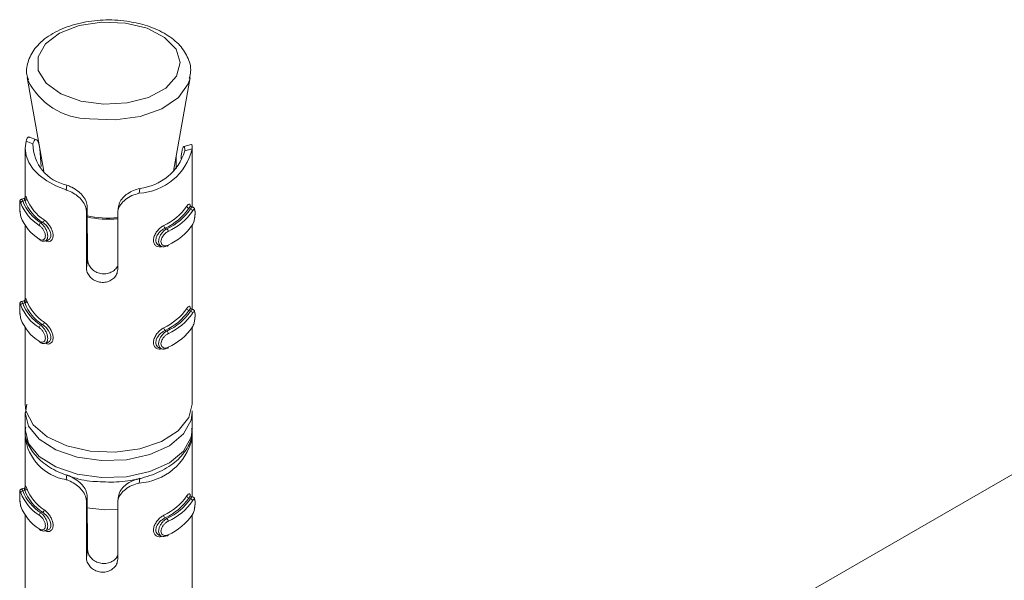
# Model space of a CAD drawing. Header units: millimetres. Extents: x -480 to 1549, y -2911 to -293.
# Tile 31 of 106: x -440 to -393, y -1751 to -1724. Entities that reach past the tile are written whole.
import ezdxf

# ---------------------------------------------------------------- set-up
doc = ezdxf.new("R2010")
doc.units = ezdxf.units.MM

msp = doc.modelspace()

# ---------------------------------------------------------------- linework, layer by layer
at = {"color": 7, "linetype": 'Continuous', "lineweight": 15}
for p, q in [((-439.679, -1726.969), (-438.891, -1731.453)), ((-439.658, -1727.068), (-439.679, -1726.969)), ((-432.671, -1731.453), (-431.882, -1726.969)), ((-363.716, -1729.349), (-431.969, -1768.75)), ((-439.735, -1730.009), (-439.404, -1730.141)), ((-439.244, -1729.945), (-439.566, -1729.816)), ((-439.781, -1730.358), (-439.781, -1732.721)), ((-439.02, -1731.23), (-439.08, -1730.385)), ((-431.832, -1730.174), (-432.182, -1730.27)), ((-431.781, -1730.381), (-432.144, -1730.48)), ((-431.781, -1733.162), (-431.781, -1730.362)), ((-432.552, -1730.777), (-432.552, -1731.331)), ((-432.304, -1730.702), (-432.317, -1730.857)), ((-437.815, -1732.346), (-437.783, -1732.114)), ((-434.327, -1732.509), (-434.294, -1732.277)), ((-439.833, -1732.759), (-439.952, -1732.792)), ((-439.802, -1732.861), (-439.886, -1732.884)), ((-436.845, -1733.4), (-436.81, -1733.148)), ((-436.845, -1736.09), (-436.845, -1733.4)), ((-436.81, -1733.148), (-436.791, -1735.699)), ((-435.309, -1733.128), (-435.344, -1733.376)), ((-431.941, -1733.228), (-431.864, -1733.259)), ((-431.743, -1733.177), (-431.853, -1733.133)), ((-435.35, -1733.47), (-435.35, -1736.16)), ((-439.781, -1734.044), (-439.781, -1737.621)), ((-438.945, -1733.904), (-439.029, -1733.927)), ((-433.077, -1734.178), (-433, -1734.209)), ((-431.781, -1738.061), (-431.781, -1734.031)), ((-438.831, -1734.799), (-438.712, -1734.767)), ((-433.36, -1735.012), (-433.25, -1735.056)), ((-436.845, -1736.09), (-436.791, -1735.699)), ((-439.833, -1737.658), (-439.952, -1737.691)), ((-439.802, -1737.76), (-439.886, -1737.783)), ((-431.941, -1738.128), (-431.864, -1738.158)), ((-431.743, -1738.076), (-431.853, -1738.032)), ((-439.781, -1738.943), (-439.781, -1742.606)), ((-438.945, -1738.803), (-439.029, -1738.826)), ((-433.077, -1739.078), (-433, -1739.108)), ((-431.781, -1742.606), (-431.781, -1738.93)), ((-438.831, -1739.699), (-438.712, -1739.666)), ((-433.36, -1739.911), (-433.25, -1739.955)), ((-439.702, -1742.609), (-439.766, -1743.027)), ((-439.781, -1743.014), (-439.781, -1743.83)), ((-431.783, -1742.931), (-431.781, -1743.014)), ((-431.781, -1743.83), (-431.781, -1743.014)), ((-439.781, -1744.239), (-439.781, -1746.603)), ((-431.781, -1747.043), (-431.781, -1744.243)), ((-437.815, -1746.227), (-437.783, -1745.996)), ((-434.327, -1746.39), (-434.294, -1746.159)), ((-439.833, -1746.64), (-439.952, -1746.673)), ((-439.802, -1746.742), (-439.886, -1746.765)), ((-436.845, -1747.281), (-436.81, -1747.03)), ((-436.81, -1747.03), (-436.791, -1749.581)), ((-435.309, -1747.009), (-435.344, -1747.257)), ((-431.743, -1747.058), (-431.853, -1747.014)), ((-436.845, -1749.971), (-436.845, -1747.281)), ((-435.35, -1747.351), (-435.35, -1750.041)), ((-431.941, -1747.109), (-431.864, -1747.14)), ((-439.781, -1747.925), (-439.781, -1751.502)), ((-438.945, -1747.785), (-439.029, -1747.808)), ((-431.781, -1751.942), (-431.781, -1747.912)), ((-433.077, -1748.059), (-433, -1748.09)), ((-438.831, -1748.681), (-438.712, -1748.648)), ((-433.36, -1748.893), (-433.25, -1748.937)), ((-436.845, -1749.971), (-436.791, -1749.581))]:
    msp.add_line(p, q, dxfattribs=at)
at = {"color": 7, "linetype": 'Continuous', "lineweight": 15, "flags": 128}
for points in [[(-434.983, -1724.353), (-436.107, -1724.307), (-437.196, -1724.475), (-438.131, -1724.838), (-438.812, -1725.357), (-439.164, -1725.975), (-439.15, -1726.625), (-438.77, -1727.238), (-438.067, -1727.746), (-437.116, -1728.095), (-436.02, -1728.246), (-434.898, -1728.184), (-433.872, -1727.915), (-433.052, -1727.469), (-432.529, -1726.893), (-432.357, -1726.25), (-432.557, -1725.609), (-433.106, -1725.041), (-433.945, -1724.607), (-434.983, -1724.353)], [(-439.735, -1730.009), (-439.781, -1730.351), (-439.738, -1730.693), (-439.609, -1731.027), (-439.395, -1731.347), (-439.101, -1731.645), (-438.735, -1731.915), (-438.303, -1732.15), (-437.815, -1732.346)], [(-431.85, -1733.14), (-431.873, -1733.137), (-431.917, -1733.188), (-431.941, -1733.228), (-431.941, -1733.228), (-431.941, -1733.228)], [(-438.712, -1734.766), (-438.615, -1734.709), (-438.558, -1734.603), (-438.552, -1734.474), (-438.588, -1734.336), (-438.661, -1734.196), (-438.765, -1734.06), (-438.889, -1733.944), (-438.945, -1733.904), (-438.945, -1733.904), (-438.945, -1733.904)], [(-432.935, -1734.988), (-432.937, -1735.003), (-432.94, -1735.016), (-432.946, -1735.026), (-432.954, -1735.033), (-432.964, -1735.036), (-432.975, -1735.036), (-432.988, -1735.032), (-433, -1735.025)], [(-431.85, -1738.039), (-431.873, -1738.036), (-431.917, -1738.087), (-431.941, -1738.127), (-431.941, -1738.128), (-431.941, -1738.128)], [(-438.712, -1739.666), (-438.615, -1739.608), (-438.558, -1739.503), (-438.552, -1739.373), (-438.588, -1739.235), (-438.661, -1739.095), (-438.765, -1738.959), (-438.889, -1738.843), (-438.945, -1738.803), (-438.945, -1738.803), (-438.945, -1738.803)], [(-432.935, -1739.887), (-432.937, -1739.902), (-432.94, -1739.915), (-432.946, -1739.925), (-432.954, -1739.932), (-432.964, -1739.935), (-432.975, -1739.935), (-432.988, -1739.932), (-433, -1739.925)], [(-439.781, -1742.606), (-439.741, -1742.931), (-439.395, -1743.595), (-438.723, -1744.17), (-437.785, -1744.604), (-436.666, -1744.858), (-435.467, -1744.908), (-434.296, -1744.75), (-433.26, -1744.399), (-432.451, -1743.885), (-431.943, -1743.257), (-431.781, -1742.606)], [(-431.85, -1747.021), (-431.873, -1747.018), (-431.917, -1747.069), (-431.941, -1747.109), (-431.941, -1747.109), (-431.941, -1747.109)], [(-438.712, -1748.648), (-438.615, -1748.59), (-438.558, -1748.485), (-438.552, -1748.355), (-438.588, -1748.217), (-438.661, -1748.077), (-438.765, -1747.941), (-438.889, -1747.825), (-438.945, -1747.785), (-438.945, -1747.785), (-438.945, -1747.785)], [(-436.827, -1747.57), (-435.967, -1747.673), (-435.35, -1747.659)], [(-432.935, -1748.869), (-432.937, -1748.884), (-432.94, -1748.897), (-432.946, -1748.907), (-432.954, -1748.914), (-432.964, -1748.917), (-432.975, -1748.917), (-432.988, -1748.914), (-433, -1748.907)]]:
    msp.add_lwpolyline(points, dxfattribs=at)
at = {"color": 8, "linetype": 'Continuous', "lineweight": 15, "flags": 128}
for points in [[(-431.887, -1726.995), (-431.97, -1727.268), (-432.439, -1727.922), (-433.235, -1728.46), (-434.28, -1728.83), (-435.472, -1728.996), (-436.694, -1728.941)], [(-439.95, -1732.798), (-439.935, -1732.798), (-439.899, -1732.854), (-439.886, -1732.884), (-439.886, -1732.884), (-439.886, -1732.884)], [(-439.95, -1737.697), (-439.935, -1737.697), (-439.899, -1737.753), (-439.886, -1737.783), (-439.886, -1737.783), (-439.886, -1737.783)], [(-431.781, -1743.014), (-431.832, -1743.383), (-432.196, -1744.038), (-432.878, -1744.603), (-433.818, -1745.026), (-434.933, -1745.271), (-436.123, -1745.315), (-437.282, -1745.154), (-438.308, -1744.804), (-439.11, -1744.294), (-439.616, -1743.671), (-439.781, -1743.024)], [(-439.781, -1743.83), (-439.616, -1744.487), (-439.11, -1745.111), (-438.308, -1745.62), (-437.282, -1745.971), (-436.123, -1746.131), (-434.933, -1746.087), (-433.818, -1745.843), (-432.878, -1745.419), (-432.196, -1744.855), (-431.832, -1744.199), (-431.781, -1743.83)], [(-439.95, -1746.679), (-439.935, -1746.679), (-439.899, -1746.735), (-439.886, -1746.765), (-439.886, -1746.765), (-439.886, -1746.765)]]:
    msp.add_lwpolyline(points, dxfattribs=at)
at = {"color": 8, "linetype": 'Continuous', "lineweight": 15}
for centre, radius, start, end in [((-436.694, -1725.658), 3.282, 205.432, 269.9984), ((-435.78, -1728.675), 5.077, 258.1998, 274.8598), ((-435.78, -1728.612), 5.085, 258.2436, 274.8536)]:
    msp.add_arc(centre, radius, start, end, dxfattribs=at)
at = {"color": 7, "linetype": 'Continuous', "lineweight": 15}
for centre, radius, start, end in [((-437.396, -1730.144), 2.008, 179.9174, 258.885), ((-434.494, -1729.721), 2.792, 273.4436, 346.3428), ((-434.581, -1729.749), 2.545, 276.4811, 343.3043), ((-439.882, -1732.987), 0.104, 92.5423, 173.7597), ((-437.926, -1732.148), 2.094, 200.5906, 238.2112), ((-439.808, -1732.756), 0.105, 273.186, 353.7293), ((-437.756, -1732.054), 2.199, 201.5255, 237.2763), ((-437.708, -1731.981), 2.145, 201.5251, 237.2767), ((-437.974, -1732.221), 2.147, 200.5921, 238.2108), ((-434.33, -1731.506), 2.81, 294.9913, 324.7939), ((-434.294, -1731.568), 2.88, 294.9902, 324.7939), ((-434.123, -1731.711), 2.739, 294.2013, 325.5828), ((-434.087, -1731.773), 2.809, 294.2021, 325.5859), ((-431.92, -1733.115), 0.115, 185.5656, 259.6067), ((-431.883, -1733.371), 0.114, 5.5978, 80.2455), ((-437.974, -1732.874), 2.147, 200.5921, 238.2108), ((-439.01, -1733.777), 0.142, 297.1055, 356.6958), ((-438.962, -1734.054), 0.144, 117.8622, 176.7595), ((-432.98, -1734.047), 0.163, 182.1177, 233.4733), ((-433.101, -1734.34), 0.165, 2.0663, 52.6653), ((-434.087, -1732.426), 2.809, 294.2021, 325.5859), ((-439.054, -1734.703), 0.0516, 175.3453, 235.623), ((-439.808, -1737.656), 0.104, 273.1657, 353.7347), ((-437.708, -1736.88), 2.145, 201.5251, 237.2767), ((-439.882, -1737.887), 0.104, 92.5713, 173.7457), ((-437.974, -1737.12), 2.147, 200.5921, 238.2108), ((-437.926, -1737.047), 2.094, 200.5906, 238.2112), ((-437.756, -1736.953), 2.199, 201.5255, 237.2763), ((-434.33, -1736.406), 2.81, 294.9913, 324.7939), ((-434.294, -1736.467), 2.88, 294.9902, 324.7939), ((-431.92, -1738.014), 0.115, 185.56, 259.626), ((-437.974, -1737.773), 2.147, 200.5921, 238.2108), ((-434.123, -1736.61), 2.739, 294.2013, 325.5828), ((-434.087, -1736.672), 2.809, 294.2021, 325.5859), ((-431.883, -1738.27), 0.114, 5.6115, 80.218), ((-438.962, -1738.953), 0.144, 117.8856, 176.7467), ((-439.01, -1738.677), 0.142, 297.0888, 356.7017), ((-432.98, -1738.946), 0.163, 182.1119, 233.4883), ((-434.087, -1737.325), 2.809, 294.2021, 325.5859), ((-433.101, -1739.24), 0.166, 2.0781, 52.6445), ((-439.054, -1739.603), 0.0517, 175.3685, 235.5767), ((-437.45, -1743.913), 2.342, 186.1731, 261.0335), ((-434.494, -1743.603), 2.792, 273.4436, 346.3428), ((-439.882, -1746.869), 0.104, 92.5509, 173.7511), ((-437.974, -1746.102), 2.147, 200.5921, 238.2108), ((-437.926, -1746.029), 2.094, 200.5906, 238.2112), ((-439.808, -1746.638), 0.104, 273.1657, 353.7347), ((-437.756, -1745.935), 2.199, 201.5255, 237.2763), ((-437.708, -1745.862), 2.145, 201.5251, 237.2767), ((-434.33, -1745.388), 2.81, 294.9913, 324.7939), ((-431.92, -1746.996), 0.115, 185.56, 259.626), ((-437.974, -1746.755), 2.147, 200.5921, 238.2108), ((-434.294, -1745.449), 2.88, 294.9902, 324.7939), ((-434.123, -1745.592), 2.739, 294.2013, 325.5828), ((-434.087, -1745.654), 2.809, 294.2021, 325.5859), ((-431.883, -1747.252), 0.114, 5.6059, 80.2374), ((-438.962, -1747.935), 0.144, 117.869, 176.7527), ((-439.01, -1747.659), 0.142, 297.0888, 356.7017), ((-432.98, -1747.928), 0.163, 182.1119, 233.4883), ((-434.087, -1746.307), 2.809, 294.2021, 325.5859), ((-433.101, -1748.222), 0.165, 2.0723, 52.6593), ((-439.054, -1748.585), 0.0516, 175.3341, 235.6343)]:
    msp.add_arc(centre, radius, start, end, dxfattribs=at)
for points, knots in [([(-434.914, -1724.266), (-435.107, -1724.245), (-435.664, -1724.184), (-436.614, -1724.23), (-437.676, -1724.467), (-438.596, -1724.89), (-439.273, -1725.456), (-439.646, -1726.12), (-439.76, -1726.691), (-439.65, -1726.994), (-439.619, -1727.08)], [0, 0, 0, 0, 0.0790045, 0.2286255, 0.3791865, 0.5312459, 0.6857451, 0.8197463, 0.949314, 1, 1, 1, 1]), ([(-431.923, -1726.996), (-431.895, -1726.89), (-431.804, -1726.549), (-431.979, -1725.955), (-432.415, -1725.328), (-433.11, -1724.812), (-433.966, -1724.44), (-434.617, -1724.321), (-434.914, -1724.266)], [0, 0, 0, 0, 0.08173, 0.264715, 0.444901, 0.634142, 0.832976, 1, 1, 1, 1]), ([(-439.735, -1730.009), (-439.723, -1729.973), (-439.69, -1729.868), (-439.626, -1729.79), (-439.583, -1729.821), (-439.571, -1729.83)], [0, 0, 0, 0, 0.277272, 0.811267, 1, 1, 1, 1]), ([(-439.08, -1730.385), (-439.091, -1730.299), (-439.112, -1730.127), (-439.19, -1729.971), (-439.279, -1729.92), (-439.361, -1729.974), (-439.39, -1730.085), (-439.404, -1730.141)], [0, 0, 0, 0, 0.201309, 0.402864, 0.601706, 0.799273, 1, 1, 1, 1]), ([(-432.144, -1730.48), (-432.141, -1730.418), (-432.136, -1730.295), (-432.179, -1730.249), (-432.235, -1730.326), (-432.282, -1730.487), (-432.297, -1730.637), (-432.304, -1730.702)], [0, 0, 0, 0, 0.222572, 0.446188, 0.650788, 0.848163, 1, 1, 1, 1]), ([(-431.829, -1730.183), (-431.826, -1730.18), (-431.808, -1730.159), (-431.785, -1730.225), (-431.782, -1730.331), (-431.781, -1730.381)], [0, 0, 0, 0, 0.110828, 0.582884, 1, 1, 1, 1]), ([(-436.845, -1733.4), (-436.851, -1733.334), (-436.864, -1733.178), (-436.986, -1732.929), (-437.201, -1732.686), (-437.478, -1732.489), (-437.691, -1732.389), (-437.802, -1732.35), (-437.815, -1732.346)], [0, 0, 0, 0, 0.1470817, 0.351362, 0.5553075, 0.7600589, 0.9713951, 1, 1, 1, 1]), ([(-437.783, -1732.114), (-437.703, -1732.148), (-437.516, -1732.226), (-437.228, -1732.411), (-436.988, -1732.653), (-436.838, -1732.905), (-436.819, -1733.069), (-436.81, -1733.148)], [0, 0, 0, 0, 0.173216, 0.407742, 0.615908, 0.81356, 1, 1, 1, 1]), ([(-435.297, -1733.13), (-435.29, -1733.075), (-435.271, -1732.935), (-435.122, -1732.723), (-434.885, -1732.522), (-434.594, -1732.368), (-434.395, -1732.308), (-434.294, -1732.277)], [0, 0, 0, 0, 0.141249, 0.357968, 0.57177, 0.784201, 1, 1, 1, 1]), ([(-439.951, -1732.793), (-439.953, -1732.793), (-439.968, -1732.794), (-439.99, -1732.81), (-440.012, -1732.833), (-440.024, -1732.857), (-440.032, -1732.884), (-440.038, -1732.928), (-440.041, -1733.01), (-440.04, -1733.148), (-440.034, -1733.3), (-440.021, -1733.457), (-440.003, -1733.578), (-439.986, -1733.629), (-439.981, -1733.644)], [0, 0, 0, 0, 0.005797, 0.043088, 0.075144, 0.106566, 0.142644, 0.213759, 0.366787, 0.496294, 0.631087, 0.772649, 0.930089, 1, 1, 1, 1]), ([(-439.985, -1732.976), (-439.987, -1732.967), (-439.999, -1732.932), (-440.016, -1732.895), (-440.029, -1732.891), (-440.037, -1732.929), (-440.04, -1733.005), (-440.04, -1733.115), (-440.036, -1733.253), (-440.027, -1733.398), (-440.01, -1733.533), (-439.993, -1733.597), (-439.985, -1733.629)], [0, 0, 0, 0, 0.037289, 0.149832, 0.256289, 0.356429, 0.453446, 0.553207, 0.660011, 0.772412, 0.885932, 1, 1, 1, 1]), ([(-439.771, -1732.704), (-439.771, -1732.704), (-439.771, -1732.701), (-439.774, -1732.714), (-439.79, -1732.736), (-439.812, -1732.754), (-439.829, -1732.757), (-439.833, -1732.757)], [0, 0, 0, 0, 0.152205, 0.429341, 0.651229, 0.90643, 1, 1, 1, 1]), ([(-439.802, -1732.861), (-439.802, -1732.861), (-439.819, -1732.831), (-439.819, -1732.781), (-439.832, -1732.749), (-439.833, -1732.759), (-439.833, -1732.76)], [0, 0, 0, 0, 0.000191, 0.47052, 0.993612, 1, 1, 1, 1]), ([(-439.777, -1732.851), (-439.777, -1732.837), (-439.777, -1732.767), (-439.773, -1732.69), (-439.762, -1732.645), (-439.739, -1732.671), (-439.715, -1732.737), (-439.704, -1732.768)], [0, 0, 0, 0, 0.058484, 0.297683, 0.543515, 0.784227, 1, 1, 1, 1]), ([(-434.327, -1732.509), (-434.442, -1732.541), (-434.674, -1732.607), (-434.99, -1732.795), (-435.22, -1733.032), (-435.335, -1733.266), (-435.346, -1733.413), (-435.35, -1733.47)], [0, 0, 0, 0, 0.22712, 0.454905, 0.667256, 0.87213, 1, 1, 1, 1]), ([(-432.034, -1733.126), (-432.023, -1733.11), (-431.988, -1733.059), (-431.939, -1733.015), (-431.898, -1733.027), (-431.876, -1733.077), (-431.871, -1733.138), (-431.87, -1733.157)], [0, 0, 0, 0, 0.1215275, 0.390909, 0.6468921, 0.8884109, 1, 1, 1, 1]), ([(-431.779, -1734.038), (-431.769, -1734.024), (-431.735, -1733.974), (-431.693, -1733.843), (-431.66, -1733.675), (-431.643, -1733.511), (-431.642, -1733.367), (-431.656, -1733.278), (-431.689, -1733.208), (-431.728, -1733.187), (-431.744, -1733.179)], [0, 0, 0, 0, 0.070107, 0.244479, 0.398447, 0.539874, 0.689519, 0.850078, 0.937969, 1, 1, 1, 1]), ([(-431.77, -1734.013), (-431.764, -1734.004), (-431.743, -1733.967), (-431.709, -1733.882), (-431.677, -1733.754), (-431.656, -1733.622), (-431.645, -1733.497), (-431.646, -1733.388), (-431.658, -1733.31), (-431.683, -1733.277), (-431.721, -1733.291), (-431.753, -1733.337), (-431.77, -1733.36)], [0, 0, 0, 0, 0.037284, 0.149826, 0.25629, 0.356425, 0.453443, 0.553204, 0.660001, 0.77243, 0.885919, 1, 1, 1, 1]), ([(-439.106, -1734.699), (-439.095, -1734.706), (-439.053, -1734.733), (-438.98, -1734.754), (-438.899, -1734.74), (-438.84, -1734.688), (-438.808, -1734.605), (-438.809, -1734.494), (-438.847, -1734.366), (-438.917, -1734.238), (-439.008, -1734.123), (-439.073, -1734.072), (-439.106, -1734.046)], [0, 0, 0, 0, 0.0372971, 0.1498033, 0.2562896, 0.3564148, 0.4534382, 0.5532009, 0.6600036, 0.7723989, 0.8859134, 1, 1, 1, 1]), ([(-433.077, -1734.178), (-433.077, -1734.178), (-433.116, -1734.201), (-433.215, -1734.251), (-433.347, -1734.369), (-433.46, -1734.514), (-433.524, -1734.667), (-433.532, -1734.808), (-433.488, -1734.918), (-433.425, -1734.987), (-433.373, -1735.002), (-433.358, -1735.006)], [0, 0, 0, 0, 0.000048, 0.131368, 0.277466, 0.424937, 0.566187, 0.696479, 0.821037, 0.949268, 1, 1, 1, 1]), ([(-433, -1735.025), (-433, -1735.025), (-433.042, -1735.05), (-433.132, -1735.079), (-433.252, -1735.066), (-433.344, -1734.998), (-433.392, -1734.887), (-433.393, -1734.752), (-433.353, -1734.608), (-433.276, -1734.464), (-433.169, -1734.333), (-433.072, -1734.251), (-433.014, -1734.217), (-433, -1734.209), (-433, -1734.209)], [0, 0, 0, 0, 0.000038, 0.112215, 0.224488, 0.337095, 0.445586, 0.547535, 0.646175, 0.746787, 0.852428, 0.963249, 0.999962, 1, 1, 1, 1]), ([(-432.935, -1734.334), (-432.948, -1734.341), (-432.997, -1734.367), (-433.082, -1734.432), (-433.176, -1734.535), (-433.244, -1734.648), (-433.28, -1734.764), (-433.279, -1734.873), (-433.235, -1734.963), (-433.155, -1735.017), (-433.049, -1735.031), (-432.973, -1735.002), (-432.935, -1734.988)], [0, 0, 0, 0, 0.037285, 0.149829, 0.256294, 0.35643, 0.453447, 0.553207, 0.659996, 0.772414, 0.885914, 1, 1, 1, 1]), ([(-439.08, -1734.742), (-439.062, -1734.755), (-439.008, -1734.795), (-438.915, -1734.819), (-438.854, -1734.8), (-438.834, -1734.793)], [0, 0, 0, 0, 0.257205, 0.758658, 1, 1, 1, 1]), ([(-436.791, -1735.699), (-436.782, -1735.765), (-436.766, -1735.895), (-436.643, -1736.088), (-436.46, -1736.247), (-436.227, -1736.35), (-435.973, -1736.378), (-435.726, -1736.33), (-435.519, -1736.211), (-435.387, -1736.082), (-435.358, -1735.995), (-435.35, -1735.973)], [0, 0, 0, 0, 0.118325, 0.236698, 0.356139, 0.477397, 0.598181, 0.717727, 0.837809, 0.959128, 1, 1, 1, 1]), ([(-435.35, -1736.16), (-435.354, -1736.203), (-435.362, -1736.314), (-435.449, -1736.489), (-435.615, -1736.652), (-435.838, -1736.759), (-436.09, -1736.792), (-436.34, -1736.745), (-436.562, -1736.626), (-436.733, -1736.453), (-436.83, -1736.263), (-436.841, -1736.141), (-436.845, -1736.09)], [0, 0, 0, 0, 0.067537, 0.172846, 0.279377, 0.387319, 0.494679, 0.600415, 0.705948, 0.813034, 0.921037, 1, 1, 1, 1]), ([(-439.771, -1737.604), (-439.771, -1737.603), (-439.771, -1737.601), (-439.774, -1737.613), (-439.79, -1737.635), (-439.812, -1737.653), (-439.829, -1737.656), (-439.833, -1737.657)], [0, 0, 0, 0, 0.152117, 0.429293, 0.651213, 0.906443, 1, 1, 1, 1]), ([(-439.802, -1737.76), (-439.802, -1737.76), (-439.819, -1737.73), (-439.819, -1737.68), (-439.832, -1737.648), (-439.833, -1737.659), (-439.833, -1737.659)], [0, 0, 0, 0, 0.000191, 0.470527, 0.993612, 1, 1, 1, 1]), ([(-439.777, -1737.75), (-439.777, -1737.736), (-439.777, -1737.666), (-439.773, -1737.589), (-439.762, -1737.544), (-439.739, -1737.57), (-439.715, -1737.636), (-439.704, -1737.667)], [0, 0, 0, 0, 0.0584509, 0.2976853, 0.5435226, 0.784223, 1, 1, 1, 1]), ([(-439.951, -1737.692), (-439.953, -1737.692), (-439.968, -1737.694), (-439.99, -1737.709), (-440.012, -1737.732), (-440.024, -1737.757), (-440.032, -1737.783), (-440.038, -1737.827), (-440.041, -1737.91), (-440.04, -1738.047), (-440.034, -1738.199), (-440.021, -1738.356), (-440.003, -1738.477), (-439.986, -1738.528), (-439.981, -1738.544)], [0, 0, 0, 0, 0.005806, 0.04308, 0.075136, 0.106582, 0.14266, 0.213749, 0.366801, 0.496306, 0.631074, 0.772652, 0.93009, 1, 1, 1, 1]), ([(-439.985, -1737.875), (-439.987, -1737.867), (-439.999, -1737.832), (-440.016, -1737.795), (-440.029, -1737.79), (-440.037, -1737.828), (-440.04, -1737.904), (-440.04, -1738.014), (-440.036, -1738.152), (-440.027, -1738.297), (-440.01, -1738.432), (-439.993, -1738.496), (-439.985, -1738.529)], [0, 0, 0, 0, 0.037288, 0.149832, 0.256276, 0.356416, 0.453455, 0.553215, 0.659998, 0.772416, 0.885936, 1, 1, 1, 1]), ([(-432.034, -1738.026), (-432.023, -1738.01), (-431.988, -1737.958), (-431.939, -1737.915), (-431.898, -1737.927), (-431.876, -1737.977), (-431.871, -1738.037), (-431.87, -1738.056)], [0, 0, 0, 0, 0.121531, 0.390921, 0.646912, 0.888407, 1, 1, 1, 1]), ([(-431.779, -1738.938), (-431.769, -1738.923), (-431.735, -1738.873), (-431.693, -1738.742), (-431.66, -1738.574), (-431.643, -1738.411), (-431.642, -1738.266), (-431.656, -1738.177), (-431.689, -1738.107), (-431.728, -1738.086), (-431.744, -1738.078)], [0, 0, 0, 0, 0.070108, 0.244494, 0.398464, 0.539894, 0.68954, 0.850075, 0.937968, 1, 1, 1, 1]), ([(-431.77, -1738.913), (-431.764, -1738.903), (-431.743, -1738.866), (-431.709, -1738.781), (-431.677, -1738.653), (-431.656, -1738.521), (-431.645, -1738.396), (-431.646, -1738.287), (-431.658, -1738.209), (-431.683, -1738.177), (-431.721, -1738.19), (-431.753, -1738.236), (-431.77, -1738.259)], [0, 0, 0, 0, 0.037283, 0.14983, 0.256281, 0.356415, 0.453454, 0.553214, 0.65999, 0.772435, 0.885923, 1, 1, 1, 1]), ([(-439.106, -1739.599), (-439.095, -1739.605), (-439.053, -1739.632), (-438.98, -1739.653), (-438.899, -1739.639), (-438.84, -1739.587), (-438.808, -1739.504), (-438.809, -1739.394), (-438.847, -1739.265), (-438.917, -1739.137), (-439.008, -1739.022), (-439.073, -1738.971), (-439.106, -1738.945)], [0, 0, 0, 0, 0.0372956, 0.1498072, 0.2562802, 0.3564049, 0.4534495, 0.5532116, 0.6599923, 0.7724039, 0.8859178, 1, 1, 1, 1]), ([(-433.077, -1739.078), (-433.077, -1739.078), (-433.116, -1739.1), (-433.215, -1739.151), (-433.347, -1739.269), (-433.46, -1739.413), (-433.524, -1739.566), (-433.532, -1739.707), (-433.488, -1739.818), (-433.425, -1739.887), (-433.373, -1739.901), (-433.358, -1739.905)], [0, 0, 0, 0, 0.000048, 0.131371, 0.277468, 0.424921, 0.566171, 0.696486, 0.821043, 0.949254, 1, 1, 1, 1]), ([(-433, -1739.925), (-433, -1739.925), (-433.042, -1739.949), (-433.132, -1739.978), (-433.252, -1739.966), (-433.344, -1739.898), (-433.392, -1739.786), (-433.393, -1739.651), (-433.353, -1739.507), (-433.276, -1739.364), (-433.169, -1739.232), (-433.072, -1739.15), (-433.014, -1739.116), (-433, -1739.108), (-433, -1739.108)], [0, 0, 0, 0, 0.000038, 0.112215, 0.224487, 0.337108, 0.445581, 0.547549, 0.64617, 0.746797, 0.852427, 0.963248, 0.999962, 1, 1, 1, 1]), ([(-432.935, -1739.234), (-432.948, -1739.24), (-432.997, -1739.266), (-433.082, -1739.331), (-433.176, -1739.434), (-433.244, -1739.548), (-433.28, -1739.663), (-433.279, -1739.772), (-433.235, -1739.862), (-433.155, -1739.917), (-433.049, -1739.93), (-432.973, -1739.901), (-432.935, -1739.887)], [0, 0, 0, 0, 0.037285, 0.149828, 0.256281, 0.356417, 0.453456, 0.553216, 0.659983, 0.772418, 0.885918, 1, 1, 1, 1]), ([(-439.08, -1739.641), (-439.062, -1739.655), (-439.008, -1739.694), (-438.915, -1739.718), (-438.854, -1739.699), (-438.834, -1739.693)], [0, 0, 0, 0, 0.257204, 0.758658, 1, 1, 1, 1]), ([(-439.746, -1743.71), (-439.76, -1743.78), (-439.82, -1744.09), (-439.617, -1744.643), (-439.155, -1745.264), (-438.431, -1745.78), (-437.493, -1746.139), (-436.747, -1746.321), (-436.346, -1746.322), (-436.32, -1746.322)], [0, 0, 0, 0, 0.052726, 0.231141, 0.408203, 0.594818, 0.789943, 0.986328, 1, 1, 1, 1]), ([(-436.32, -1746.322), (-435.97, -1746.338), (-435.244, -1746.369), (-434.166, -1746.177), (-433.186, -1745.81), (-432.423, -1745.286), (-431.955, -1744.656), (-431.747, -1744.125), (-431.8, -1743.836), (-431.811, -1743.777)], [0, 0, 0, 0, 0.155606, 0.323315, 0.49227, 0.663638, 0.816724, 0.962324, 1, 1, 1, 1]), ([(-431.816, -1744.062), (-431.805, -1744.076), (-431.784, -1744.103), (-431.782, -1744.209), (-431.781, -1744.262)], [0, 0, 0, 0, 0.502583, 1, 1, 1, 1]), ([(-437.783, -1745.996), (-437.703, -1746.029), (-437.516, -1746.107), (-437.228, -1746.293), (-436.988, -1746.534), (-436.838, -1746.786), (-436.819, -1746.95), (-436.81, -1747.03)], [0, 0, 0, 0, 0.173219, 0.40774, 0.615907, 0.813577, 1, 1, 1, 1]), ([(-439.771, -1746.586), (-439.771, -1746.585), (-439.771, -1746.582), (-439.774, -1746.595), (-439.79, -1746.617), (-439.812, -1746.635), (-439.829, -1746.638), (-439.833, -1746.639)], [0, 0, 0, 0, 0.152219, 0.429324, 0.651231, 0.906448, 1, 1, 1, 1]), ([(-439.777, -1746.732), (-439.777, -1746.718), (-439.777, -1746.648), (-439.773, -1746.571), (-439.762, -1746.526), (-439.739, -1746.552), (-439.715, -1746.618), (-439.704, -1746.649)], [0, 0, 0, 0, 0.058484, 0.297684, 0.543518, 0.784231, 1, 1, 1, 1]), ([(-436.845, -1747.281), (-436.851, -1747.216), (-436.864, -1747.059), (-436.986, -1746.81), (-437.201, -1746.567), (-437.478, -1746.37), (-437.691, -1746.27), (-437.802, -1746.231), (-437.815, -1746.227)], [0, 0, 0, 0, 0.1470817, 0.351362, 0.5553075, 0.7600589, 0.9713951, 1, 1, 1, 1]), ([(-434.327, -1746.39), (-434.442, -1746.423), (-434.674, -1746.488), (-434.99, -1746.676), (-435.22, -1746.913), (-435.335, -1747.148), (-435.346, -1747.295), (-435.35, -1747.351)], [0, 0, 0, 0, 0.22712, 0.454905, 0.667256, 0.87213, 1, 1, 1, 1]), ([(-435.297, -1747.012), (-435.29, -1746.956), (-435.271, -1746.816), (-435.121, -1746.604), (-434.885, -1746.404), (-434.594, -1746.249), (-434.395, -1746.189), (-434.294, -1746.159)], [0, 0, 0, 0, 0.141268, 0.357969, 0.571769, 0.784199, 1, 1, 1, 1]), ([(-439.951, -1746.674), (-439.953, -1746.674), (-439.968, -1746.676), (-439.99, -1746.691), (-440.012, -1746.714), (-440.024, -1746.739), (-440.032, -1746.765), (-440.038, -1746.809), (-440.041, -1746.892), (-440.04, -1747.029), (-440.034, -1747.181), (-440.021, -1747.338), (-440.003, -1747.459), (-439.986, -1747.51), (-439.981, -1747.526)], [0, 0, 0, 0, 0.005797, 0.043087, 0.075143, 0.106589, 0.142666, 0.213755, 0.36678, 0.49631, 0.631077, 0.772654, 0.93009, 1, 1, 1, 1]), ([(-439.985, -1746.857), (-439.987, -1746.849), (-439.999, -1746.814), (-440.016, -1746.776), (-440.029, -1746.772), (-440.037, -1746.81), (-440.04, -1746.886), (-440.04, -1746.996), (-440.036, -1747.134), (-440.027, -1747.279), (-440.01, -1747.414), (-439.993, -1747.478), (-439.985, -1747.511)], [0, 0, 0, 0, 0.03729, 0.149828, 0.256286, 0.356426, 0.453444, 0.553205, 0.660009, 0.772411, 0.885932, 1, 1, 1, 1]), ([(-439.802, -1746.742), (-439.802, -1746.742), (-439.819, -1746.712), (-439.819, -1746.662), (-439.832, -1746.63), (-439.833, -1746.641), (-439.833, -1746.641)], [0, 0, 0, 0, 0.000191, 0.47052, 0.993612, 1, 1, 1, 1]), ([(-432.034, -1747.008), (-432.023, -1746.992), (-431.988, -1746.94), (-431.939, -1746.896), (-431.899, -1746.909), (-431.877, -1746.953), (-431.873, -1747.006), (-431.872, -1747.018)], [0, 0, 0, 0, 0.126807, 0.407877, 0.675004, 0.926982, 1, 1, 1, 1]), ([(-431.779, -1747.919), (-431.769, -1747.905), (-431.735, -1747.855), (-431.693, -1747.724), (-431.66, -1747.556), (-431.643, -1747.393), (-431.642, -1747.248), (-431.656, -1747.159), (-431.689, -1747.089), (-431.728, -1747.068), (-431.744, -1747.06)], [0, 0, 0, 0, 0.070108, 0.244481, 0.398449, 0.539876, 0.689521, 0.850053, 0.937969, 1, 1, 1, 1]), ([(-431.77, -1747.895), (-431.764, -1747.885), (-431.743, -1747.848), (-431.709, -1747.763), (-431.677, -1747.635), (-431.656, -1747.503), (-431.645, -1747.378), (-431.646, -1747.269), (-431.658, -1747.191), (-431.683, -1747.159), (-431.721, -1747.172), (-431.753, -1747.218), (-431.77, -1747.241)], [0, 0, 0, 0, 0.037283, 0.149829, 0.256279, 0.356432, 0.453448, 0.553208, 0.660004, 0.772433, 0.88592, 1, 1, 1, 1]), ([(-439.106, -1748.58), (-439.095, -1748.587), (-439.053, -1748.614), (-438.98, -1748.635), (-438.899, -1748.621), (-438.84, -1748.569), (-438.808, -1748.486), (-438.809, -1748.376), (-438.847, -1748.247), (-438.917, -1748.119), (-439.008, -1748.004), (-439.073, -1747.953), (-439.106, -1747.927)], [0, 0, 0, 0, 0.037295, 0.149807, 0.256279, 0.356421, 0.453444, 0.553205, 0.660007, 0.772401, 0.885915, 1, 1, 1, 1]), ([(-433.077, -1748.059), (-433.077, -1748.059), (-433.116, -1748.082), (-433.215, -1748.132), (-433.347, -1748.251), (-433.46, -1748.395), (-433.524, -1748.548), (-433.532, -1748.689), (-433.488, -1748.799), (-433.425, -1748.869), (-433.373, -1748.883), (-433.358, -1748.887)], [0, 0, 0, 0, 0.000048, 0.131368, 0.277466, 0.424936, 0.566186, 0.696502, 0.821037, 0.949268, 1, 1, 1, 1]), ([(-433, -1748.907), (-433, -1748.907), (-433.042, -1748.931), (-433.132, -1748.96), (-433.252, -1748.947), (-433.344, -1748.88), (-433.392, -1748.768), (-433.393, -1748.633), (-433.353, -1748.489), (-433.276, -1748.346), (-433.169, -1748.214), (-433.072, -1748.132), (-433.014, -1748.098), (-433, -1748.09), (-433, -1748.09)], [0, 0, 0, 0, 0.000038, 0.112211, 0.224493, 0.3371, 0.445591, 0.547539, 0.646161, 0.746788, 0.852428, 0.963249, 0.999962, 1, 1, 1, 1]), ([(-432.935, -1748.216), (-432.948, -1748.222), (-432.997, -1748.248), (-433.082, -1748.313), (-433.176, -1748.416), (-433.244, -1748.53), (-433.28, -1748.645), (-433.279, -1748.754), (-433.235, -1748.844), (-433.155, -1748.898), (-433.049, -1748.912), (-432.973, -1748.883), (-432.935, -1748.869)], [0, 0, 0, 0, 0.037286, 0.149825, 0.25629, 0.356427, 0.453444, 0.553205, 0.659995, 0.772413, 0.885913, 1, 1, 1, 1]), ([(-439.08, -1748.623), (-439.062, -1748.636), (-439.008, -1748.676), (-438.915, -1748.7), (-438.854, -1748.681), (-438.834, -1748.674)], [0, 0, 0, 0, 0.257205, 0.758658, 1, 1, 1, 1]), ([(-436.791, -1749.581), (-436.782, -1749.646), (-436.766, -1749.777), (-436.643, -1749.969), (-436.46, -1750.128), (-436.227, -1750.231), (-435.973, -1750.259), (-435.726, -1750.211), (-435.52, -1750.092), (-435.392, -1749.971), (-435.365, -1749.892), (-435.36, -1749.879)], [0, 0, 0, 0, 0.12022, 0.240502, 0.361847, 0.485048, 0.607767, 0.729233, 0.85123, 0.974493, 1, 1, 1, 1]), ([(-435.35, -1750.041), (-435.354, -1750.084), (-435.362, -1750.196), (-435.449, -1750.37), (-435.615, -1750.534), (-435.838, -1750.641), (-436.09, -1750.673), (-436.34, -1750.626), (-436.562, -1750.508), (-436.733, -1750.334), (-436.83, -1750.144), (-436.841, -1750.022), (-436.845, -1749.971)], [0, 0, 0, 0, 0.067549, 0.172846, 0.279377, 0.38732, 0.494679, 0.600415, 0.705948, 0.813034, 0.921037, 1, 1, 1, 1])]:
    msp.add_open_spline(points, degree=3, knots=knots, dxfattribs=at)
at = {"color": 8, "linetype": 'Continuous', "lineweight": 15}
for points, knots in [([(-431.864, -1733.259), (-431.864, -1733.259), (-431.864, -1733.225), (-431.786, -1733.186), (-431.757, -1733.161), (-431.744, -1733.177), (-431.743, -1733.178)], [0, 0, 0, 0, 0.000232, 0.49055, 0.981362, 1, 1, 1, 1]), ([(-438.868, -1733.786), (-438.847, -1733.801), (-438.782, -1733.85), (-438.672, -1733.966), (-438.557, -1734.132), (-438.476, -1734.306), (-438.434, -1734.478), (-438.442, -1734.639), (-438.504, -1734.766), (-438.611, -1734.832), (-438.721, -1734.841), (-438.788, -1734.805), (-438.809, -1734.793)], [0, 0, 0, 0, 0.052481, 0.168841, 0.279387, 0.383692, 0.486319, 0.594203, 0.710115, 0.82924, 0.945859, 1, 1, 1, 1]), ([(-439.029, -1733.927), (-439.029, -1733.927), (-438.999, -1733.957), (-438.916, -1734.025), (-438.818, -1734.168), (-438.739, -1734.33), (-438.697, -1734.49), (-438.696, -1734.628), (-438.731, -1734.729), (-438.781, -1734.787), (-438.822, -1734.792), (-438.834, -1734.794)], [0, 0, 0, 0, 0.000049, 0.142373, 0.284751, 0.427585, 0.565195, 0.694505, 0.819588, 0.947232, 1, 1, 1, 1]), ([(-433.252, -1735.067), (-433.292, -1735.074), (-433.384, -1735.091), (-433.504, -1735.043), (-433.596, -1734.95), (-433.643, -1734.815), (-433.635, -1734.649), (-433.565, -1734.464), (-433.442, -1734.288), (-433.293, -1734.142), (-433.191, -1734.082), (-433.143, -1734.053)], [0, 0, 0, 0, 0.091775, 0.205676, 0.31312, 0.418851, 0.529995, 0.649407, 0.772114, 0.89229, 1, 1, 1, 1]), ([(-431.864, -1738.158), (-431.864, -1738.158), (-431.864, -1738.124), (-431.786, -1738.085), (-431.757, -1738.06), (-431.744, -1738.077), (-431.743, -1738.077)], [0, 0, 0, 0, 0.000232, 0.49052, 0.981301, 1, 1, 1, 1]), ([(-439.029, -1738.826), (-439.029, -1738.826), (-438.999, -1738.856), (-438.916, -1738.924), (-438.818, -1739.068), (-438.739, -1739.23), (-438.697, -1739.389), (-438.696, -1739.527), (-438.731, -1739.628), (-438.781, -1739.686), (-438.822, -1739.691), (-438.834, -1739.693)], [0, 0, 0, 0, 0.000049, 0.14237, 0.284746, 0.427595, 0.56518, 0.694511, 0.819591, 0.947234, 1, 1, 1, 1]), ([(-438.868, -1738.685), (-438.847, -1738.7), (-438.782, -1738.749), (-438.672, -1738.865), (-438.557, -1739.031), (-438.476, -1739.205), (-438.434, -1739.378), (-438.442, -1739.538), (-438.504, -1739.665), (-438.611, -1739.731), (-438.721, -1739.74), (-438.788, -1739.704), (-438.809, -1739.693)], [0, 0, 0, 0, 0.052482, 0.168843, 0.279389, 0.383682, 0.486326, 0.594195, 0.710108, 0.829246, 0.945859, 1, 1, 1, 1]), ([(-433.252, -1739.966), (-433.292, -1739.973), (-433.384, -1739.99), (-433.504, -1739.942), (-433.596, -1739.849), (-433.643, -1739.715), (-433.635, -1739.548), (-433.565, -1739.363), (-433.442, -1739.187), (-433.293, -1739.041), (-433.191, -1738.981), (-433.143, -1738.952)], [0, 0, 0, 0, 0.09178, 0.205671, 0.313114, 0.418861, 0.529988, 0.649416, 0.772123, 0.892291, 1, 1, 1, 1]), ([(-431.864, -1747.14), (-431.864, -1747.14), (-431.864, -1747.106), (-431.786, -1747.067), (-431.757, -1747.042), (-431.744, -1747.059), (-431.743, -1747.059)], [0, 0, 0, 0, 0.000232, 0.49055, 0.981362, 1, 1, 1, 1]), ([(-439.029, -1747.808), (-439.029, -1747.808), (-438.999, -1747.838), (-438.916, -1747.906), (-438.818, -1748.05), (-438.739, -1748.212), (-438.697, -1748.371), (-438.696, -1748.509), (-438.731, -1748.61), (-438.781, -1748.668), (-438.822, -1748.673), (-438.834, -1748.675)], [0, 0, 0, 0, 0.0000491, 0.1423721, 0.28475, 0.427583, 0.5651922, 0.6945253, 0.8196079, 0.9472327, 1, 1, 1, 1]), ([(-438.868, -1747.667), (-438.847, -1747.682), (-438.782, -1747.731), (-438.672, -1747.847), (-438.557, -1748.013), (-438.476, -1748.187), (-438.434, -1748.36), (-438.442, -1748.52), (-438.504, -1748.647), (-438.611, -1748.713), (-438.721, -1748.722), (-438.788, -1748.686), (-438.809, -1748.675)], [0, 0, 0, 0, 0.052482, 0.168837, 0.279393, 0.383685, 0.486328, 0.594197, 0.710109, 0.829247, 0.945859, 1, 1, 1, 1]), ([(-433.252, -1748.948), (-433.292, -1748.955), (-433.384, -1748.972), (-433.504, -1748.924), (-433.596, -1748.831), (-433.643, -1748.696), (-433.635, -1748.53), (-433.565, -1748.345), (-433.442, -1748.169), (-433.293, -1748.023), (-433.191, -1747.963), (-433.143, -1747.934)], [0, 0, 0, 0, 0.091775, 0.205666, 0.313123, 0.418854, 0.529998, 0.64941, 0.772117, 0.892293, 1, 1, 1, 1])]:
    msp.add_open_spline(points, degree=3, knots=knots, dxfattribs=at)

doc.saveas('drawing.dxf')
